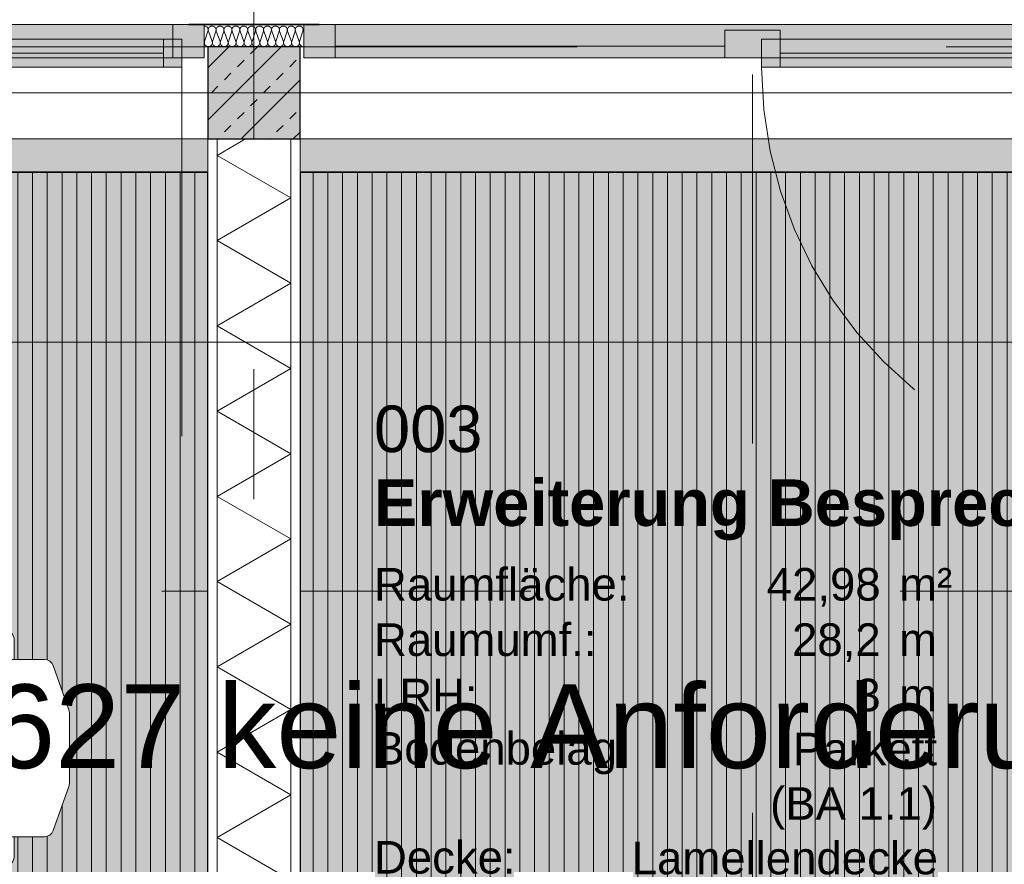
# Model space of a CAD drawing. Header units: metres. Extents: x -111 to 152, y -132 to 99.
# Tile 225 of 256: x -6.03 to -3.37, y -2.09 to 0.2. Entities that reach past the tile are written whole.
import ezdxf
from ezdxf.enums import TextEntityAlignment as Align

# ---------------------------------------------------------------- set-up
doc = ezdxf.new("R2010")
doc.units = ezdxf.units.M
doc.header["$PDMODE"] = 1
doc.header["$PDSIZE"] = -2
for name, pattern in [('Achsen 01', [5.291531, 3.175, -1.058062, 0.352704, -0.705764]), ('gestrichelt - 01', [2, 1, -1]), ('ISO-07 Punktiert', [0.889, 0.127, -0.762]), ('Raster 01', [2, 1, -1]), ('VW-01 Strichlinie kurz', [2, 1, -1])]:
    doc.linetypes.add(name, pattern=pattern)
doc.layers.get('0').update_dxf_attribs({"lineweight": 25})
for name, color, linetype, lineweight, true_color in [('013_Beton und Stahlbetonarbeiten-000 Sichtbeton-334 Außenwandöf', 5, 'Continuous', 5, 0x0000ff), ('014_Fassadenarbeiten-330 mineralische Dämmung', 7, 'Continuous', 9, 0x666666), ('031_Metallbauarbeiten-350 Lamellendecke DS', 7, 'Continuous', 35, 0x666666), ('032_Metallarbeiten-Fenster', 7, 'Continuous', 13, 0x444444), ('039_Trockenbauarbeiten-340 Dämmung', 7, 'Continuous', 9, 0xc0c0c0), ('ACTES-Einrichtung Aufsicht.', 7, 'Continuous', 9, 0xa6a6a6), ('AV1-Achsen', 1, 'Achsen 01', 18, 0xff0000), ('AV1-Bewegungsfläche', 7, 'gestrichelt - 01', 9, 0xd9d9d9), ('AV1-Einrichtung', 7, 'Continuous', 9, 0xa6a6a6), ('AV1-Raster', 7, 'Raster 01', 9, 0xa6a6a6)]:
    doc.layers.add(name, color=color, linetype=linetype, lineweight=lineweight, true_color=true_color)
for name, color, linetype, lineweight in [('013_Beton und Stahlbetonarbeiten-000 Unterzüge', 7, 'ISO-07 Punktiert', 13), ('013_Beton und Stahlbetonarbeiten-330 Außenstützen', 7, 'Continuous', 25), ('030_Sonnenschutzarbeiten-BLENDSCHUTZ', 7, 'Continuous', 5), ('039_Trockenbauarbeiten-340 Gipskarton', 7, 'Continuous', 9), ('039_Trockenbauarbeiten-alllg.', 7, 'Continuous', 9), ('_1.35m (3D)', 7, 'Continuous', 9), ('_EG (2D)', 7, 'Continuous', 9), ('_EG - DS (2D)', 7, 'Continuous', 9), ('_GRU (2D)', 7, 'Continuous', 9), ('_Legende (2D)', 7, 'Continuous', 9), ('AV1-Schnitt Achsen', 7, 'Achsen 01', 18), ('AV1-Stempel-Raumstempel', 7, 'Continuous', 9), ('Bemaßung-Bemaßung', 7, 'Continuous', 9), ('Keine', 7, 'Continuous', 9)]:
    doc.layers.add(name, color=color, linetype=linetype, lineweight=lineweight)
doc.layers.get('0').freeze()
doc.styles.add('Arial', font='arial.ttf')
doc.styles.add('Arial (bold)', font='arialbd.ttf')
doc.dimstyles.new('COE 50', dxfattribs={"dimtxt": 126.090495, "dimasz": 0.001414, "dimexe": 0.001, "dimexo": 0.01, "dimgap": 0.001, "dimtad": 1, "dimdec": 3, "dimtxsty": 'Arial', "dimblk": 'VW_SLASH-3', "dimblk1": 'VW_SLASH-3', "dimblk2": 'VW_SLASH-3', "dimcen": 0, "dimadec": 3, "dimazin": 0, "dimtfac": 0.8, "dimtdec": 3, "dimtix": 1, "dimtmove": 0, "dimatfit": 0, "dimldrblk": 'VW_SLASH-2', "dimfxl": 0.002, "dimfxlon": 1, "dimfrac": 2, "dimtolj": 1, "dimarcsym": 0})
pattern_1 = [(90, (0, 0), (0.04, 0), [])]

# ---------------------------------------------------------------- blocks, each defined once
blk = doc.blocks.new('Group-2')
at = {"layer": 'AV1-Raster'}
for p, q in [((-5.4, -22.95), (-5.4, 1.35)), ((-4.05, -22.95), (-4.05, 1.35)), ((1.35, -1.35), (-40.5, -1.35))]:
    blk.add_line(p, q, dxfattribs=at)
blk = doc.blocks.new('1.35m (3D)')
at = {"layer": 'AV1-Raster', "color": 7}
blk.add_blockref('Group-2', (0, 0), dxfattribs=at)
blk = doc.blocks.new('VW_SLASH-3')
at = {"color": 0, "linetype": 'ByBlock', "lineweight": -2, "transparency": 16777216}
blk.add_line((0, 0), (-1, 0), dxfattribs=at)
at = {"color": 0, "linetype": 'Continuous', "lineweight": 15, "transparency": 16777216, "flags": 128}
blk.add_lwpolyline([(0.5, 0.5), (-0.5, -0.5)], dxfattribs=at)
blk = doc.blocks.new('*D38')
at = {"layer": '030_Sonnenschutzarbeiten-BLENDSCHUTZ', "color": 0, "lineweight": -2}
for p, q in [((-5.275, 0.425), (-5.275, 0.575)), ((-2.825, 0.425), (-2.825, 0.575)), ((-2.8957, 0.525), (-5.2043, 0.525))]:
    blk.add_line(p, q, dxfattribs=at)
at = {"layer": 'Defpoints', "color": 0}
for p in [(-5.275, 0.525), (-5.275, -0.215), (-2.825, -0.215)]:
    blk.add_point(p, dxfattribs=at)
at = {"layer": '030_Sonnenschutzarbeiten-BLENDSCHUTZ', "color": 0, "lineweight": -2, "xscale": 0.070693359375, "yscale": 0.070693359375, "zscale": 0.070693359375, "rotation": 180}
blk.add_blockref('VW_SLASH-3', (-5.275, 0.525), dxfattribs=at)
at = {"layer": '030_Sonnenschutzarbeiten-BLENDSCHUTZ', "color": 0, "lineweight": -2, "xscale": 0.070693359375, "yscale": 0.070693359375, "zscale": 0.070693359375}
blk.add_blockref('VW_SLASH-3', (-2.825, 0.525), dxfattribs=at)
at = {"layer": '030_Sonnenschutzarbeiten-BLENDSCHUTZ', "color": 0, "lineweight": 13, "insert": (-4.05, 0.6508), "char_height": 0.12609, "attachment_point": 5, "style": 'Arial'}
blk.add_mtext('\\A1;2,45', dxfattribs=at)
blk = doc.blocks.new('VW_SLASH-2')
at = {"color": 0, "linetype": 'ByBlock', "lineweight": -2, "transparency": 16777216}
blk.add_line((0, 0), (-1, 0), dxfattribs=at)
at = {"color": 0, "linetype": 'Continuous', "lineweight": 15, "transparency": 16777216, "flags": 128}
blk.add_lwpolyline([(0.5, 0.5), (-0.5, -0.5)], dxfattribs=at)
blk = doc.blocks.new('*D40')
at = {"layer": '030_Sonnenschutzarbeiten-BLENDSCHUTZ', "color": 0, "lineweight": -2}
for p, q in [((-7.975, 0.425), (-7.975, 0.575)), ((-5.525, 0.425), (-5.525, 0.575)), ((-5.5957, 0.525), (-7.9043, 0.525))]:
    blk.add_line(p, q, dxfattribs=at)
at = {"layer": 'Defpoints', "color": 0}
for p in [(-7.975, 0.525), (-7.975, -0.215), (-5.525, -0.215)]:
    blk.add_point(p, dxfattribs=at)
at = {"layer": '030_Sonnenschutzarbeiten-BLENDSCHUTZ', "color": 0, "lineweight": -2, "xscale": 0.070693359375, "yscale": 0.070693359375, "zscale": 0.070693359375, "rotation": 180}
blk.add_blockref('VW_SLASH-3', (-7.975, 0.525), dxfattribs=at)
at = {"layer": '030_Sonnenschutzarbeiten-BLENDSCHUTZ', "color": 0, "lineweight": -2, "xscale": 0.070693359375, "yscale": 0.070693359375, "zscale": 0.070693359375}
blk.add_blockref('VW_SLASH-3', (-5.525, 0.525), dxfattribs=at)
at = {"layer": '030_Sonnenschutzarbeiten-BLENDSCHUTZ', "color": 0, "lineweight": 13, "insert": (-6.75, 0.6508), "char_height": 0.12609, "attachment_point": 5, "style": 'Arial'}
blk.add_mtext('\\A1;2,45', dxfattribs=at)
blk = doc.blocks.new('Group-87')
at = {"color": 255, "transparency": 33554559}
blk.add_wipeout([(-5.9646, -1.775), (-5.9652, -1.8036), (-5.9669, -1.8312), (-5.9696, -1.8577), (-5.9735, -1.8833), (-5.9785, -1.9077), (-5.9845, -1.9312), (-5.9917, -1.9536), (-6, -1.975)], dxfattribs=at).dxf.layer = 'ACTES-Einrichtung Aufsicht.'
at = {"layer": 'ACTES-Einrichtung Aufsicht.'}
blk.add_open_spline([(-5.9646, -1.775), (-5.9646, -1.8915), (-6, -1.975)], degree=2, dxfattribs=at)
at = {"color": 255, "transparency": 33554559}
blk.add_wipeout([(-5.9646, -1.775), (-5.9652, -1.7464), (-5.9669, -1.7188), (-5.9696, -1.6923), (-5.9735, -1.6667), (-5.9785, -1.6423), (-5.9845, -1.6188), (-5.9917, -1.5964), (-6, -1.575)], dxfattribs=at).dxf.layer = 'ACTES-Einrichtung Aufsicht.'
at = {"layer": 'ACTES-Einrichtung Aufsicht.'}
blk.add_open_spline([(-5.9646, -1.775), (-5.9646, -1.6585), (-6, -1.575)], degree=2, dxfattribs=at)
at = {"color": 255, "transparency": 33554559}
blk.add_wipeout([(-5.9676, -1.535), (-6.3605, -1.535), (-6.3651, -1.5354), (-6.3695, -1.5367), (-6.3737, -1.5388), (-6.3774, -1.5416), (-6.3805, -1.545), (-6.3829, -1.5489), (-6.3845, -1.5533), (-6.3854, -1.5578), (-6.4, -1.725), (-6.4, -1.825), (-6.3854, -1.9922), (-6.3845, -1.9967), (-6.3829, -2.0011), (-6.3805, -2.005), (-6.3774, -2.0084), (-6.3737, -2.0112), (-6.3695, -2.0133), (-6.3651, -2.0146), (-6.3605, -2.015), (-5.9676, -2.015), (-5.9638, -2.0147), (-5.9601, -2.0138), (-5.9565, -2.0124), (-5.9532, -2.0104), (-5.9503, -2.008), (-5.9477, -2.0051), (-5.9456, -2.0019), (-5.9441, -1.9984), (-5.9015, -1.8791), (-5.9011, -1.8781), (-5.9008, -1.877), (-5.9006, -1.876), (-5.9004, -1.8749), (-5.9002, -1.8739), (-5.9001, -1.8728), (-5.9, -1.8717), (-5.9, -1.8707), (-5.9, -1.6793), (-5.9, -1.6783), (-5.9001, -1.6772), (-5.9002, -1.6761), (-5.9004, -1.6751), (-5.9006, -1.674), (-5.9008, -1.673), (-5.9011, -1.6719), (-5.9015, -1.6709), (-5.9441, -1.5516), (-5.9456, -1.5481), (-5.9477, -1.5449), (-5.9503, -1.542), (-5.9532, -1.5396), (-5.9565, -1.5376), (-5.9601, -1.5362), (-5.9638, -1.5353)], dxfattribs=at).dxf.layer = 'ACTES-Einrichtung Aufsicht.'
at = {"layer": 'ACTES-Einrichtung Aufsicht.', "flags": 128}
blk.add_lwpolyline([(-5.9676, -1.535), (-6.3605, -1.535, 0.388879), (-6.3854, -1.5578), (-6.4, -1.725), (-6.4, -1.825), (-6.3854, -1.9922, 0.388879), (-6.3605, -2.015), (-5.9676, -2.015, 0.31696), (-5.9441, -1.9984), (-5.9015, -1.8791, 0.085967), (-5.9, -1.8707), (-5.9, -1.6793, 0.085967), (-5.9015, -1.6709), (-5.9441, -1.5516, 0.31696), (-5.9676, -1.535)], format="xyb", close=True, dxfattribs=at)
at = {"color": 255, "transparency": 33554559}
for points in [[(-6.275, -1.535), (-6.05, -1.535), (-6.05, -1.48), (-6.0501, -1.4775), (-6.0505, -1.4751), (-6.0511, -1.4727), (-6.0519, -1.4704), (-6.053, -1.4682), (-6.0542, -1.4661), (-6.0557, -1.4641), (-6.0591, -1.4607), (-6.0611, -1.4592), (-6.0632, -1.458), (-6.0654, -1.4569), (-6.0677, -1.4561), (-6.0701, -1.4555), (-6.0725, -1.4551), (-6.075, -1.455), (-6.25, -1.455), (-6.2549, -1.4555), (-6.2596, -1.4569), (-6.2639, -1.4592), (-6.2677, -1.4623), (-6.2708, -1.4661), (-6.2731, -1.4704), (-6.2745, -1.4751), (-6.275, -1.48)], [(-6.05, -2.015), (-6.275, -2.015), (-6.275, -2.07), (-6.2745, -2.0749), (-6.2731, -2.0796), (-6.2708, -2.0839), (-6.2677, -2.0877), (-6.2639, -2.0908), (-6.2596, -2.0931), (-6.2549, -2.0945), (-6.25, -2.095), (-6.075, -2.095), (-6.0701, -2.0945), (-6.0654, -2.0931), (-6.0611, -2.0908), (-6.0573, -2.0877), (-6.0542, -2.0839), (-6.0519, -2.0796), (-6.0505, -2.0749), (-6.05, -2.07)]]:
    blk.add_wipeout(points, dxfattribs=at).dxf.layer = 'ACTES-Einrichtung Aufsicht.'
at = {"layer": 'ACTES-Einrichtung Aufsicht.', "flags": 128}
for points in [[(-6.275, -1.535), (-6.05, -1.535), (-6.05, -1.48, 0.414214), (-6.075, -1.455), (-6.25, -1.455, 0.414214), (-6.275, -1.48)], [(-6.05, -2.015), (-6.275, -2.015), (-6.275, -2.07, 0.414214), (-6.25, -2.095), (-6.075, -2.095, 0.414214), (-6.05, -2.07)]]:
    blk.add_lwpolyline(points, format="xyb", close=True, dxfattribs=at)
blk = doc.blocks.new('Group-88')
at = {"layer": 'AV1-Bewegungsfläche', "flags": 128}
blk.add_lwpolyline([(-5.6, -0.875), (-5.6, -2.675), (-6.6, -2.675), (-6.6, -0.875)], close=True, dxfattribs=at)
at = {"layer": 'ACTES-Einrichtung Aufsicht.'}
blk.add_blockref('Group-87', (0, 0), dxfattribs=at)
blk = doc.blocks.new('Group-129')
at = {"color": 255, "linetype": 'Continuous', "lineweight": 5}
blk.add_wipeout([(-5.25, 5.3), (-0.125, 5.3), (-0.125, 5.5), (-5.25, 5.5)], dxfattribs=at).dxf.layer = '039_Trockenbauarbeiten-340 Dämmung'
blk = doc.blocks.new('Group-130')
at = {"layer": '039_Trockenbauarbeiten-340 Dämmung', "transparency": 33554687, "flags": 128}
blk.add_lwpolyline([(-2.1323, 5.3), (-2.0168, 5.5), (-1.9014, 5.3), (-1.7859, 5.5), (-1.6704, 5.3), (-1.555, 5.5), (-1.4395, 5.3), (-1.324, 5.5), (-1.2085, 5.3), (-1.0931, 5.5), (-0.9776, 5.3), (-0.8621, 5.5), (-0.7467, 5.3), (-0.6312, 5.5), (-0.5157, 5.3), (-0.4003, 5.5), (-0.2848, 5.3), (-0.1693, 5.5), (-0.125, 5.4232)], dxfattribs=at)
blk = doc.blocks.new('Group-131')
at = {"layer": '039_Trockenbauarbeiten-340 Dämmung'}
blk.add_blockref('Group-129', (0, 0), dxfattribs=at)
at = {"layer": '039_Trockenbauarbeiten-340 Dämmung', "transparency": 33554687}
blk.add_blockref('Group-130', (0, 0), dxfattribs=at)
blk = doc.blocks.new('Parametric Object-11')
at = {"layer": '039_Trockenbauarbeiten-340 Dämmung', "color": 7, "transparency": 33554687}
blk.add_blockref('Group-131', (0, 0), dxfattribs=at)
at = {"layer": '039_Trockenbauarbeiten-340 Dämmung', "color": 0, "flags": 1}
for tag in ['IFC_UUID', 'instanceID', 'prm0_name', 'prm0_type', 'prm0_value', 'prm1_name', 'prm1_type', 'prm1_value', 'prm2_name', 'prm2_type', 'prm2_value', 'prm3_name', 'prm3_type', 'prm3_value', 'prm4_name', 'prm4_type', 'prm4_value', 'prm5_name', 'prm5_type', 'prm5_value', 'prm6_name', 'prm6_type', 'prm6_value']:
    blk.add_attdef(tag, (-5.5, -5.25), '', height=0.00018, dxfattribs=at)
blk = doc.blocks.new('*D340')
at = {"layer": 'Bemaßung-Bemaßung', "color": 0, "lineweight": -2}
for p, q in [((-10.8, 3.575), (-10.8, 3.725)), ((-5.4, 3.575), (-5.4, 3.725)), ((-5.4707, 3.675), (-10.7293, 3.675))]:
    blk.add_line(p, q, dxfattribs=at)
at = {"layer": 'Defpoints', "color": 0}
for p in [(-10.8, 3.675), (-10.8, 0), (-5.4, 0)]:
    blk.add_point(p, dxfattribs=at)
at = {"layer": 'Bemaßung-Bemaßung', "color": 0, "lineweight": -2, "xscale": 0.070693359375, "yscale": 0.070693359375, "zscale": 0.070693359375}
for p, rotation in [((-10.8, 3.675), 180), ((-5.4, 3.675), 360)]:
    blk.add_blockref('VW_SLASH-3', p, dxfattribs=dict(at, rotation=rotation))
at = {"layer": 'Bemaßung-Bemaßung', "color": 0, "insert": (-8.1, 3.8008), "char_height": 0.12609, "attachment_point": 5, "style": 'Arial'}
blk.add_mtext('\\A1;5,40', dxfattribs=at)
blk = doc.blocks.new('*D341')
at = {"layer": 'Bemaßung-Bemaßung', "color": 0, "lineweight": -2}
for p, q in [((-5.4, 3.575), (-5.4, 3.725)), ((0, 3.575), (0, 3.725)), ((-0.0707, 3.675), (-5.3293, 3.675))]:
    blk.add_line(p, q, dxfattribs=at)
at = {"layer": 'Defpoints', "color": 0}
for p in [(-5.4, 3.675), (-5.4, 0), (0, 0)]:
    blk.add_point(p, dxfattribs=at)
at = {"layer": 'Bemaßung-Bemaßung', "color": 0, "lineweight": -2, "xscale": 0.070693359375, "yscale": 0.070693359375, "zscale": 0.070693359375}
for p, rotation in [((-5.4, 3.675), 180), ((0, 3.675), 360)]:
    blk.add_blockref('VW_SLASH-3', p, dxfattribs=dict(at, rotation=rotation))
at = {"layer": 'Bemaßung-Bemaßung', "color": 0, "insert": (-2.7, 3.8008), "char_height": 0.12609, "attachment_point": 5, "style": 'Arial'}
blk.add_mtext('\\A1;5,40', dxfattribs=at)
blk = doc.blocks.new('*D394')
at = {"layer": 'Bemaßung-Bemaßung', "color": 0, "lineweight": -2}
for p, q in [((-9.375, 1.575), (-9.375, 1.725)), ((-5.525, 1.575), (-5.525, 1.725)), ((-5.5957, 1.675), (-9.3043, 1.675))]:
    blk.add_line(p, q, dxfattribs=at)
at = {"layer": 'Defpoints', "color": 0}
for p in [(-9.375, 1.675), (-9.375, -0.125), (-5.525, -0.125)]:
    blk.add_point(p, dxfattribs=at)
at = {"layer": 'Bemaßung-Bemaßung', "color": 0, "lineweight": -2, "xscale": 0.070693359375, "yscale": 0.070693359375, "zscale": 0.070693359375}
for p, rotation in [((-9.375, 1.675), 180), ((-5.525, 1.675), 360)]:
    blk.add_blockref('VW_SLASH-3', p, dxfattribs=dict(at, rotation=rotation))
at = {"layer": 'Bemaßung-Bemaßung', "color": 0, "insert": (-7.45, 1.8008), "char_height": 0.12609, "attachment_point": 5, "style": 'Arial'}
blk.add_mtext('\\A1;3,85', dxfattribs=at)
blk = doc.blocks.new('*D395')
at = {"layer": 'Bemaßung-Bemaßung', "color": 0, "lineweight": -2}
for p, q in [((-5.525, 1.575), (-5.525, 1.725)), ((-5.275, 1.575), (-5.275, 1.725)), ((-5.5957, 1.675), (-5.6664, 1.675)), ((-5.275, 1.675), (-5.525, 1.675)), ((-5.2043, 1.675), (-5.1336, 1.675))]:
    blk.add_line(p, q, dxfattribs=at)
at = {"layer": 'Defpoints', "color": 0}
for p in [(-5.525, 1.675), (-5.525, -0.125), (-5.275, -0.125)]:
    blk.add_point(p, dxfattribs=at)
at = {"layer": 'Bemaßung-Bemaßung', "color": 0, "lineweight": -2, "xscale": 0.070693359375, "yscale": 0.070693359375, "zscale": 0.070693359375}
blk.add_blockref('VW_SLASH-3', (-5.525, 1.675), dxfattribs=at)
at = {"layer": 'Bemaßung-Bemaßung', "color": 0, "lineweight": -2, "xscale": 0.070693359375, "yscale": 0.070693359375, "zscale": 0.070693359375, "rotation": 180}
blk.add_blockref('VW_SLASH-3', (-5.275, 1.675), dxfattribs=at)
at = {"layer": 'Bemaßung-Bemaßung', "color": 0, "insert": (-5.4, 1.7894), "char_height": 0.12609, "attachment_point": 5, "style": 'Arial'}
blk.add_mtext('\\A1;25', dxfattribs=at)
blk = doc.blocks.new('*D396')
at = {"layer": 'Bemaßung-Bemaßung', "color": 0, "lineweight": -2}
for p, q in [((-5.275, 1.575), (-5.275, 1.725)), ((-0.125, 1.575), (-0.125, 1.725)), ((-0.1957, 1.675), (-5.2043, 1.675))]:
    blk.add_line(p, q, dxfattribs=at)
at = {"layer": 'Defpoints', "color": 0}
for p in [(-5.275, 1.675), (-0.125, 0.125), (-5.275, -0.125)]:
    blk.add_point(p, dxfattribs=at)
at = {"layer": 'Bemaßung-Bemaßung', "color": 0, "lineweight": -2, "xscale": 0.070693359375, "yscale": 0.070693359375, "zscale": 0.070693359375, "rotation": 180}
blk.add_blockref('VW_SLASH-3', (-5.275, 1.675), dxfattribs=at)
at = {"layer": 'Bemaßung-Bemaßung', "color": 0, "lineweight": -2, "xscale": 0.070693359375, "yscale": 0.070693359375, "zscale": 0.070693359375}
blk.add_blockref('VW_SLASH-3', (-0.125, 1.675), dxfattribs=at)
at = {"layer": 'Bemaßung-Bemaßung', "color": 0, "insert": (-2.7, 1.8008), "char_height": 0.12609, "attachment_point": 5, "style": 'Arial'}
blk.add_mtext('\\A1;5,15', dxfattribs=at)
blk = doc.blocks.new('*D592')
at = {"layer": 'Bemaßung-Bemaßung', "color": 0, "lineweight": -2}
for p, q in [((-7.975, 2.075), (-7.975, 2.225)), ((-5.525, 2.075), (-5.525, 2.225)), ((-5.5957, 2.175), (-7.9043, 2.175))]:
    blk.add_line(p, q, dxfattribs=at)
at = {"layer": 'Defpoints', "color": 0}
for p in [(-7.975, 2.175), (-7.975, 0.125), (-5.525, -0.125)]:
    blk.add_point(p, dxfattribs=at)
at = {"layer": 'Bemaßung-Bemaßung', "color": 0, "lineweight": -2, "xscale": 0.070693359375, "yscale": 0.070693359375, "zscale": 0.070693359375, "rotation": 180}
blk.add_blockref('VW_SLASH-3', (-7.975, 2.175), dxfattribs=at)
at = {"layer": 'Bemaßung-Bemaßung', "color": 0, "lineweight": -2, "xscale": 0.070693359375, "yscale": 0.070693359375, "zscale": 0.070693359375}
blk.add_blockref('VW_SLASH-3', (-5.525, 2.175), dxfattribs=at)
at = {"layer": 'Bemaßung-Bemaßung', "color": 0, "insert": (-6.75, 2.3008), "char_height": 0.12609, "attachment_point": 5, "style": 'Arial'}
blk.add_mtext('\\A1;2,45', dxfattribs=at)
blk = doc.blocks.new('*D593')
at = {"layer": 'Bemaßung-Bemaßung', "color": 0, "lineweight": -2}
for p, q in [((-5.525, 2.075), (-5.525, 2.225)), ((-5.275, 2.075), (-5.275, 2.225)), ((-5.5957, 2.175), (-5.6664, 2.175)), ((-5.275, 2.175), (-5.525, 2.175)), ((-5.2043, 2.175), (-5.1336, 2.175))]:
    blk.add_line(p, q, dxfattribs=at)
at = {"layer": 'Defpoints', "color": 0}
for p in [(-5.525, 2.175), (-5.525, -0.125), (-5.275, -0.125)]:
    blk.add_point(p, dxfattribs=at)
at = {"layer": 'Bemaßung-Bemaßung', "color": 0, "lineweight": -2, "xscale": 0.070693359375, "yscale": 0.070693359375, "zscale": 0.070693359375}
blk.add_blockref('VW_SLASH-3', (-5.525, 2.175), dxfattribs=at)
at = {"layer": 'Bemaßung-Bemaßung', "color": 0, "lineweight": -2, "xscale": 0.070693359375, "yscale": 0.070693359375, "zscale": 0.070693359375, "rotation": 180}
blk.add_blockref('VW_SLASH-3', (-5.275, 2.175), dxfattribs=at)
at = {"layer": 'Bemaßung-Bemaßung', "color": 0, "insert": (-5.4, 2.2894), "char_height": 0.12609, "attachment_point": 5, "style": 'Arial'}
blk.add_mtext('\\A1;25', dxfattribs=at)
blk = doc.blocks.new('*D594')
at = {"layer": 'Bemaßung-Bemaßung', "color": 0, "lineweight": -2}
for p, q in [((-5.275, 2.075), (-5.275, 2.225)), ((-2.825, 2.075), (-2.825, 2.225)), ((-2.8957, 2.175), (-5.2043, 2.175))]:
    blk.add_line(p, q, dxfattribs=at)
at = {"layer": 'Defpoints', "color": 0}
for p in [(-5.275, 2.175), (-5.275, -0.125), (-2.825, -0.125)]:
    blk.add_point(p, dxfattribs=at)
at = {"layer": 'Bemaßung-Bemaßung', "color": 0, "lineweight": -2, "xscale": 0.070693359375, "yscale": 0.070693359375, "zscale": 0.070693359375, "rotation": 180}
blk.add_blockref('VW_SLASH-3', (-5.275, 2.175), dxfattribs=at)
at = {"layer": 'Bemaßung-Bemaßung', "color": 0, "lineweight": -2, "xscale": 0.070693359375, "yscale": 0.070693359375, "zscale": 0.070693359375}
blk.add_blockref('VW_SLASH-3', (-2.825, 2.175), dxfattribs=at)
at = {"layer": 'Bemaßung-Bemaßung', "color": 0, "insert": (-4.05, 2.3008), "char_height": 0.12609, "attachment_point": 5, "style": 'Arial'}
blk.add_mtext('\\A1;2,45', dxfattribs=at)
blk = doc.blocks.new('Raumstempel - Symbol - 1 (2D)')
at = {"layer": 'AV1-Stempel-Raumstempel', "attachment_point": 1, "line_spacing_factor": 0.967919, "style": 'Arial'}
for s, insert, char_height in [('Raumfläche:', (0.2, -0.6736), 0.088263), ('m²', (1.6225, -0.6736), 0.08826), ('Raumumf.:', (0.2, -0.8236), 0.08826), ('m', (1.6225, -0.8236), 0.0883), ('LRH:', (0.2, -0.9736), 0.08826), ('m', (1.6225, -0.9736), 0.0883), ('Bodenbelag:', (0.2, -1.118), 0.088263), ('Decke:', (0.2, -1.4131), 0.08826), ('Höhe DA:', (0.2, -1.5607), 0.08826), ('m', (1.6225, -1.5625), 0.0883)]:
    blk.add_mtext(s, dxfattribs=dict(at, insert=insert, char_height=char_height))
at = {"layer": 'AV1-Stempel-Raumstempel'}
for tag, style, p in [('Raumnummer', 'Arial', (0.2, -0.2337)), ('Raumname', 'Arial (bold)', (0.2, -0.4337))]:
    blk.add_attdef(tag, text='', height=0.1261, dxfattribs=dict(at, style=style)).set_placement(p, align=Align.TOP_LEFT)
at = {"layer": 'AV1-Stempel-Raumstempel', "style": 'Arial'}
for tag, p in [('Raumfläche', (1.5725, -0.6736)), ('Raumumfang', (1.5725, -0.8236)), ('LRH', (1.5725, -0.9736)), ('Bodenbelag', (1.7253, -1.1199)), ('Bodendetail', (1.7253, -1.2674)), ('Decke', (1.7278, -1.415)), ('Höhe_DA', (1.5725, -1.5625))]:
    blk.add_attdef(tag, text='', height=0.0883, dxfattribs=at).set_placement(p, align=Align.TOP_RIGHT)
blk = doc.blocks.new('Group-457')
at = {"layer": '032_Metallarbeiten-Fenster', "linetype": 'Continuous', "lineweight": 0}
for points in [[(-5.265, 0.185), (-5.18, 0.185), (-5.18, 0.095), (-5.265, 0.095)], [(-2.92, 0.095), (-2.92, 0.185), (-5.18, 0.185), (-5.18, 0.095)], [(-3.975, 0.17), (-4.125, 0.17), (-4.125, 0.095), (-3.975, 0.095)], [(-2.835, 0.185), (-2.92, 0.185), (-2.92, 0.095), (-2.835, 0.095)], [(-3.975, 0.145), (-4.025, 0.145), (-4.025, 0.07), (-3.975, 0.07)], [(-2.945, 0.145), (-3.975, 0.145), (-3.975, 0.07), (-2.945, 0.07)], [(-2.895, 0.145), (-2.945, 0.145), (-2.945, 0.07), (-2.895, 0.07)]]:
    blk.add_hatch(color=7, dxfattribs=at).paths.add_polyline_path(points)
at = {"layer": '032_Metallarbeiten-Fenster', "color": 7, "lineweight": 18}
for p, q in [((-5.18, 0.1262), (-4.125, 0.1262)), ((-2.945, 0.1075), (-3.975, 0.1075))]:
    blk.add_line(p, q, dxfattribs=at)
at = {"layer": '032_Metallarbeiten-Fenster', "color": 7, "linetype": 'gestrichelt - 01', "lineweight": 18, "transparency": 33554687}
blk.add_line((-2.895, 0.07), (-2.895, -1.06), dxfattribs=at)
at = {"layer": '032_Metallarbeiten-Fenster', "color": 7, "lineweight": 18, "flags": 128}
for points in [[(-5.265, 0.185), (-5.18, 0.185), (-5.18, 0.095), (-5.265, 0.095)], [(-2.92, 0.095), (-2.92, 0.185), (-5.18, 0.185), (-5.18, 0.095)], [(-3.975, 0.17), (-4.125, 0.17), (-4.125, 0.095), (-3.975, 0.095)], [(-2.835, 0.185), (-2.92, 0.185), (-2.92, 0.095), (-2.835, 0.095)], [(-3.975, 0.145), (-4.025, 0.145), (-4.025, 0.07), (-3.975, 0.07)], [(-2.945, 0.145), (-3.975, 0.145), (-3.975, 0.07), (-2.945, 0.07)], [(-2.895, 0.145), (-2.945, 0.145), (-2.945, 0.07), (-2.895, 0.07)]]:
    blk.add_lwpolyline(points, close=True, dxfattribs=at)
at = {"layer": '032_Metallarbeiten-Fenster', "color": 7, "linetype": 'gestrichelt - 01', "lineweight": 18, "transparency": 33554687}
blk.add_arc((-2.895, 0.07), 1.13, 180, 269.9996, dxfattribs=at)
blk = doc.blocks.new('Group-464')
at = {"layer": '032_Metallarbeiten-Fenster', "linetype": 'Continuous', "lineweight": 0}
for points in [[(-7.965, 0.185), (-7.88, 0.185), (-7.88, 0.095), (-7.965, 0.095)], [(-5.62, 0.095), (-5.62, 0.185), (-7.88, 0.185), (-7.88, 0.095)], [(-6.675, 0.17), (-6.825, 0.17), (-6.825, 0.095), (-6.675, 0.095)], [(-5.535, 0.185), (-5.62, 0.185), (-5.62, 0.095), (-5.535, 0.095)], [(-6.675, 0.145), (-6.725, 0.145), (-6.725, 0.07), (-6.675, 0.07)], [(-5.645, 0.145), (-6.675, 0.145), (-6.675, 0.07), (-5.645, 0.07)], [(-5.595, 0.145), (-5.645, 0.145), (-5.645, 0.07), (-5.595, 0.07)]]:
    blk.add_hatch(color=7, dxfattribs=at).paths.add_polyline_path(points)
at = {"layer": '032_Metallarbeiten-Fenster', "color": 7, "lineweight": 18}
for p, q in [((-7.88, 0.1262), (-6.825, 0.1262)), ((-5.645, 0.1075), (-6.675, 0.1075))]:
    blk.add_line(p, q, dxfattribs=at)
at = {"layer": '032_Metallarbeiten-Fenster', "color": 7, "linetype": 'gestrichelt - 01', "lineweight": 18, "transparency": 33554687}
blk.add_line((-5.595, 0.07), (-5.595, -1.06), dxfattribs=at)
at = {"layer": '032_Metallarbeiten-Fenster', "color": 7, "lineweight": 18, "flags": 128}
for points in [[(-7.965, 0.185), (-7.88, 0.185), (-7.88, 0.095), (-7.965, 0.095)], [(-5.62, 0.095), (-5.62, 0.185), (-7.88, 0.185), (-7.88, 0.095)], [(-6.675, 0.17), (-6.825, 0.17), (-6.825, 0.095), (-6.675, 0.095)], [(-5.535, 0.185), (-5.62, 0.185), (-5.62, 0.095), (-5.535, 0.095)], [(-6.675, 0.145), (-6.725, 0.145), (-6.725, 0.07), (-6.675, 0.07)], [(-5.645, 0.145), (-6.675, 0.145), (-6.675, 0.07), (-5.645, 0.07)], [(-5.595, 0.145), (-5.645, 0.145), (-5.645, 0.07), (-5.595, 0.07)]]:
    blk.add_lwpolyline(points, close=True, dxfattribs=at)
at = {"layer": '032_Metallarbeiten-Fenster', "color": 7, "linetype": 'gestrichelt - 01', "lineweight": 18, "transparency": 33554687}
blk.add_arc((-5.595, 0.07), 1.13, 180, 269.9996, dxfattribs=at)
blk = doc.blocks.new('Group-466')
at = {"layer": '014_Fassadenarbeiten-330 mineralische Dämmung', "transparency": 33554687, "flags": 128}
for points in [[(15.3239, -23.284, 0.513088), (15.3342, -23.27), (15.3252, -23.242, -1.372995), (15.3456, -23.242), (15.3353, -23.27, 1.372583), (15.3557, -23.27), (15.3467, -23.242, -1.372995), (15.3671, -23.242), (15.3567, -23.27, 1.372583), (15.3771, -23.27)], [(15.3353, -23.27, 1.372583), (15.3557, -23.27), (15.3467, -23.242, -1.372995), (15.3671, -23.242), (15.3567, -23.27, 1.372583), (15.3771, -23.27), (15.3681, -23.242, -1.372995), (15.3885, -23.242), (15.3782, -23.27, 1.372583), (15.3986, -23.27), (15.3896, -23.242, -1.372995), (15.41, -23.242), (15.3996, -23.27, 1.372583), (15.42, -23.27), (15.411, -23.242, -1.372995), (15.4314, -23.242), (15.4211, -23.27, 1.372583), (15.4415, -23.27), (15.4325, -23.242, -1.372995), (15.4529, -23.242), (15.4425, -23.27, 1.372583), (15.4629, -23.27), (15.4539, -23.242, -1.372995), (15.4743, -23.242), (15.464, -23.27, 1.372583), (15.4844, -23.27), (15.4754, -23.242, -1.372995), (15.4958, -23.242), (15.4854, -23.27, 1.372583), (15.5058, -23.27), (15.4968, -23.242, -1.372995), (15.5172, -23.242), (15.5069, -23.27, 1.372583), (15.5273, -23.27), (15.5183, -23.242, -1.372995), (15.5387, -23.242), (15.5283, -23.27, 1.372583), (15.5487, -23.27), (15.5397, -23.242, -1.372995), (15.5601, -23.242), (15.5498, -23.27, 1.372583), (15.5702, -23.27), (15.5612, -23.242, -1.372995), (15.5816, -23.242)], [(15.5283, -23.27, 0.324435), (15.5322, -23.282, 0.324435), (15.5448, -23.282, 0.324435), (15.5487, -23.27), (15.5397, -23.242, -0.324488), (15.5436, -23.23, -0.324488), (15.5562, -23.23, -0.324488), (15.5601, -23.242), (15.5498, -23.27, 0.324435), (15.5537, -23.282, 0.324435), (15.5663, -23.282, 0.324435), (15.5702, -23.27), (15.5612, -23.242, -0.324488), (15.5651, -23.23, -0.324488), (15.5777, -23.23, -0.324488), (15.5816, -23.242), (15.5712, -23.27, 0.324435), (15.5751, -23.282, 0.324435), (15.5877, -23.282, 0.324435), (15.5916, -23.27), (15.5826, -23.242, -0.540253), (15.5939, -23.228)], [(15.5939, -23.2791, -0.225321), (15.5927, -23.27), (15.5939, -23.2667)]]:
    blk.add_lwpolyline(points, format="xyb", dxfattribs=at)
blk = doc.blocks.new('Group-470')
at = {"layer": '014_Fassadenarbeiten-330 mineralische Dämmung', "transparency": 33554687}
blk.add_blockref('Group-466', (0, 0), dxfattribs=at)
blk = doc.blocks.new('Parametric Object-61')
at = {"layer": '014_Fassadenarbeiten-330 mineralische Dämmung', "color": 7, "transparency": 33554687}
blk.add_blockref('Group-470', (0, 0), dxfattribs=at)
at = {"layer": '014_Fassadenarbeiten-330 mineralische Dämmung', "color": 0, "flags": 1}
for tag in ['IFC_UUID', 'instanceID', 'prm0_name', 'prm0_type', 'prm0_value', 'prm1_name', 'prm1_type', 'prm1_value', 'prm2_name', 'prm2_type', 'prm2_value', 'prm3_name', 'prm3_type', 'prm3_value', 'prm4_name', 'prm4_type', 'prm4_value', 'prm5_name', 'prm5_type', 'prm5_value', 'prm6_name', 'prm6_type', 'prm6_value']:
    blk.add_attdef(tag, (-5.535, 0.1225), '', height=0.00018, dxfattribs=at)
blk = doc.blocks.new('Legende (2D)')
at = {"layer": 'Keine', "color": 7, "transparency": 33554687, "insert": (-11.43645, -1.75), "char_height": 0.2269629, "attachment_point": 4, "line_spacing_factor": 0.969122, "style": 'Arial'}
blk.add_mtext('Einbruchschutzklasse 1 N nach DIN 1627 {\\C8;keine Anforderung an Verglasung }', dxfattribs=at)
blk = doc.blocks.new('Group-710')
at = {"layer": 'AV1-Achsen'}
blk.add_line((-5.4, -26.5), (-5.4, 4.9), dxfattribs=at)
blk = doc.blocks.new('Group-717')
at = {"layer": 'AV1-Achsen'}
blk.add_line((-43.2844, 0), (4.2656, 0), dxfattribs=at)
blk = doc.blocks.new('Group-724')
at = {"layer": 'AV1-Schnitt Achsen'}
blk.add_line((-43.35, -0.675), (4.2, -0.675), dxfattribs=at)
blk = doc.blocks.new('GRU (2D)')
at = {"layer": 'AV1-Achsen', "color": 7}
for name in ['Group-710', 'Group-717']:
    blk.add_blockref(name, (0, 0), dxfattribs=at)
at = {"layer": 'AV1-Schnitt Achsen', "color": 7}
blk.add_blockref('Group-724', (0, 0), dxfattribs=at)
blk = doc.blocks.new('EG - DS (2D)')
at = {"layer": '030_Sonnenschutzarbeiten-BLENDSCHUTZ', "linetype": 'Continuous', "lineweight": 0, "transparency": 33554610}
for points in [[(-5.525, -0.125), (-7.975, -0.125), (-7.975, -0.215), (-5.525, -0.215)], [(-5.275, -0.215), (-2.825, -0.215), (-2.825, -0.125), (-5.275, -0.125)]]:
    blk.add_hatch(color=161, dxfattribs=at).paths.add_polyline_path(points)
at = {"layer": '031_Metallbauarbeiten-350 Lamellendecke DS', "linetype": 'Continuous', "lineweight": 0, "transparency": 33554508}
for points in [[(-9.375, -0.215), (-9.375, -5.4), (-5.55, -5.4), (-5.55, -5.2526), (-5.525, -5.2526), (-5.525, -0.215)], [(-5.275, -0.215), (-0.215, -0.215), (-0.215, -7.95), (-5.275, -7.95)]]:
    blk.add_hatch(color=254, dxfattribs=at).paths.add_polyline_path(points)
at = {"layer": '031_Metallbauarbeiten-350 Lamellendecke DS', "linetype": 'Continuous', "lineweight": 9, "transparency": 33554508}
h = blk.add_hatch(dxfattribs=at)
h.set_pattern_fill('Lamellendecke', color=252, style=0, pattern_type=2)
h.set_pattern_definition(pattern_1)
h.paths.add_polyline_path([(-9.375, -0.215), (-9.375, -5.4), (-5.55, -5.4), (-5.55, -5.2526), (-5.525, -5.2526), (-5.525, -0.215)])
h = blk.add_hatch(dxfattribs=at)
h.set_pattern_fill('Lamellendecke', color=252, style=0, pattern_type=2)
h.set_pattern_definition(pattern_1)
h.paths.add_polyline_path([(-5.275, -0.215), (-0.215, -0.215), (-0.215, -7.95), (-5.275, -7.95)])
at = {"layer": '030_Sonnenschutzarbeiten-BLENDSCHUTZ', "color": 251, "lineweight": 13, "flags": 128}
for points in [[(-5.525, -0.125), (-7.975, -0.125), (-7.975, -0.215), (-5.525, -0.215)], [(-5.275, -0.215), (-2.825, -0.215), (-2.825, -0.125), (-5.275, -0.125)]]:
    blk.add_lwpolyline(points, close=True, dxfattribs=at)
at = {"layer": '031_Metallbauarbeiten-350 Lamellendecke DS', "flags": 128}
for points in [[(-9.375, -0.215), (-9.375, -5.4), (-5.55, -5.4), (-5.55, -5.2526), (-5.525, -5.2526), (-5.525, -0.215)], [(-5.275, -0.215), (-0.215, -0.215), (-0.215, -7.95), (-5.275, -7.95)]]:
    blk.add_lwpolyline(points, close=True, dxfattribs=at)
at = {"layer": '030_Sonnenschutzarbeiten-BLENDSCHUTZ', "color": 7, "lineweight": 13}
for p1, p2, picture, middle in [((-5.525, -0.215), (-7.975, -0.215), '*D40', (-6.75, 0.6508)), ((-2.825, -0.215), (-5.275, -0.215), '*D38', (-4.05, 0.6508))]:
    dim = blk.add_aligned_dim(p1=p1, p2=p2, distance=-0.74, text='2,45', dimstyle='COE 50', override={"dimtxt": 0.12609, "dimasz": 0.070693, "dimexe": 0.05, "dimgap": 0.05, "dimpost": '<>', "dimtxsty": 'Arial', "dimtmove": 2, "dimfxl": 0.1}, dxfattribs=at)
    dim.commit()
    dim.dimension.update_dxf_attribs({"geometry": picture, "text_midpoint": middle})
blk = doc.blocks.new('EG (2D)')
at = {"layer": '032_Metallarbeiten-Fenster', "linetype": 'Continuous', "lineweight": 0, "transparency": 33554687}
blk.add_hatch(color=181, dxfattribs=at).paths.add_polyline_path([(-5.5769, 0.1863), (-5.2231, 0.1863), (-5.2231, 0.1843), (-5.5769, 0.1843)])
at = {"layer": '013_Beton und Stahlbetonarbeiten-000 Unterzüge', "linetype": 'VW-01 Strichlinie kurz', "flags": 128}
for points in [[(-7.975, -0.125), (-7.975, 0.125), (-5.525, 0.125), (-5.525, -0.125)], [(-5.275, -0.125), (-5.275, 0.125), (-2.825, 0.125), (-2.825, -0.125)]]:
    blk.add_lwpolyline(points, close=True, dxfattribs=at)
at = {"layer": '032_Metallarbeiten-Fenster', "color": 7, "linetype": 'Continuous', "lineweight": 9, "transparency": 33554687, "flags": 128}
blk.add_lwpolyline([(-5.5769, 0.1863), (-5.2231, 0.1863), (-5.2231, 0.1843), (-5.5769, 0.1843)], close=True, dxfattribs=at)
at = {"layer": '039_Trockenbauarbeiten-alllg.'}
for p, q in [((-7.975, 0), (-5.525, 0)), ((-5.275, 0), (-2.825, 0))]:
    blk.add_line(p, q, dxfattribs=at)
at = {"layer": '014_Fassadenarbeiten-330 mineralische Dämmung', "xscale": -1, "rotation": 180}
blk.add_blockref('Parametric Object-61', (-20.8589, -23.103), dxfattribs=at)
at = {"layer": 'AV1-Einrichtung', "color": 7}
blk.add_blockref('Group-88', (0, 0), dxfattribs=at)
at = {"layer": 'AV1-Stempel-Raumstempel'}
blk.add_blockref('Raumstempel - Symbol - 1 (2D)', (-5.275, -0.6134), dxfattribs=at).add_auto_attribs({'Raumname': 'Erweiterung Besprechungsraum', 'Raumnummer': '003', 'Bodendetail': '(BA 1.1)', 'Raumfläche': '42,98', 'LRH': '3', 'Raumumfang': '28,2', 'Höhe_DA': '0,25', 'Decke': 'Lamellendecke', 'Bodenbelag': 'Parkett'})
at = {"layer": 'Bemaßung-Bemaßung', "color": 1}
for p1, p2, picture, middle in [((-5.4, 0), (-10.8, 0), '*D340', (-8.1, 3.8008)), ((0, 0), (-5.4, 0), '*D341', (-2.7, 3.8008))]:
    dim = blk.add_aligned_dim(p1=p1, p2=p2, distance=-3.675, text='5,40', dimstyle='COE 50', override={"dimtxt": 0.12609, "dimasz": 0.070693, "dimexe": 0.05, "dimgap": 0.05, "dimpost": '<>', "dimtxsty": 'Arial', "dimtmove": 2, "dimfxl": 0.1}, dxfattribs=at)
    dim.commit()
    dim.dimension.update_dxf_attribs({"geometry": picture, "text_midpoint": middle})
at = {"color": 255}
blk.add_wipeout([(-5.3, -5.25), (-5.3, -0.125), (-5.5, -0.125), (-5.5, -5.25)], dxfattribs=at).dxf.layer = '039_Trockenbauarbeiten-340 Dämmung'
at = {"layer": '039_Trockenbauarbeiten-340 Dämmung', "flags": 128}
blk.add_lwpolyline([(-5.3, -5.25), (-5.3, -0.125), (-5.5, -0.125), (-5.5, -5.25)], close=True, dxfattribs=at)
at = {"layer": '039_Trockenbauarbeiten-340 Dämmung', "rotation": 90}
blk.add_blockref('Parametric Object-11', (0, 0), dxfattribs=at)
at = {"color": 255}
for points in [[(-5.525, -5.25), (-5.525, -0.125), (-5.5, -0.125), (-5.5, -5.25)], [(-5.275, -5.25), (-5.275, -0.125), (-5.3, -0.125), (-5.3, -5.25)]]:
    blk.add_wipeout(points, dxfattribs=at).dxf.layer = '039_Trockenbauarbeiten-340 Gipskarton'
at = {"layer": '013_Beton und Stahlbetonarbeiten-330 Außenstützen', "linetype": 'Continuous', "lineweight": 0, "true_color": 0xc0c0c0}
blk.add_hatch(color=9, dxfattribs=at).paths.add_polyline_path([(-5.275, 0.125), (-5.525, 0.125), (-5.525, -0.125), (-5.275, -0.125)])
at = {"layer": '013_Beton und Stahlbetonarbeiten-330 Außenstützen', "linetype": 'Continuous', "lineweight": 13}
h = blk.add_hatch(dxfattribs=at)
h.set_pattern_fill('Stahlbeton', color=251, style=0, pattern_type=2)
h.set_pattern_definition([(45, (0, 0), (0.0707107, -0.0707107), [0.025, -0.025])])
h.paths.add_polyline_path([(-5.275, 0.125), (-5.525, 0.125), (-5.525, -0.125), (-5.275, -0.125)])
h = blk.add_hatch(dxfattribs=at)
h.set_pattern_fill('Stahlbeton-1', color=251, style=0, pattern_type=2)
h.set_pattern_definition([(-135, (0.03106, -0.03313), (0.0707107, -0.0707107), [])])
h.paths.add_polyline_path([(-5.275, 0.125), (-5.525, 0.125), (-5.525, -0.125), (-5.275, -0.125)])
at = {"layer": '013_Beton und Stahlbetonarbeiten-000 Sichtbeton-334 Außenwandöf', "color": 30}
for points in [[(-5.475, 0.125), (-5.475, -0.125), (-5.525, 0.125), (-5.525, -0.125)], [(-5.275, 0.125), (-5.275, -0.125), (-5.325, 0.125), (-5.325, -0.125)]]:
    blk.add_solid(points, dxfattribs=at)
at = {"layer": '013_Beton und Stahlbetonarbeiten-330 Außenstützen', "flags": 128}
blk.add_lwpolyline([(-5.275, 0.125), (-5.525, 0.125), (-5.525, -0.125), (-5.275, -0.125)], close=True, dxfattribs=at)
at = {"layer": '039_Trockenbauarbeiten-340 Gipskarton', "flags": 128}
for points in [[(-5.525, -5.25), (-5.525, -0.125), (-5.5, -0.125), (-5.5, -5.25)], [(-5.275, -5.25), (-5.275, -0.125), (-5.3, -0.125), (-5.3, -5.25)]]:
    blk.add_lwpolyline(points, close=True, dxfattribs=at)
at = {"layer": '032_Metallarbeiten-Fenster', "color": 7}
for name in ['Group-464', 'Group-457']:
    blk.add_blockref(name, (0, 0), dxfattribs=at)
at = {"layer": 'Bemaßung-Bemaßung'}
for base, p1, p2, text, picture, middle in [((-7.975, 2.175), (-5.525, -0.125), (-7.975, 0.125), '2,45', '*D592', (-6.75, 2.3008)), ((-5.275, 2.175), (-2.825, -0.125), (-5.275, -0.125), '2,45', '*D594', (-4.05, 2.3008)), ((-5.525, 2.175), (-5.275, -0.125), (-5.525, -0.125), '25', '*D593', (-5.4, 2.2894)), ((-5.275, 1.675), (-0.125, 0.125), (-5.275, -0.125), '5,15', '*D396', (-2.7, 1.8008))]:
    dim = blk.add_linear_dim(base=base, p1=p1, p2=p2, text=text, dimstyle='COE 50', override={"dimtxt": 0.12609, "dimasz": 0.070693, "dimexe": 0.05, "dimgap": 0.05, "dimpost": '<>', "dimtxsty": 'Arial', "dimtmove": 2, "dimfxl": 0.1}, dxfattribs=at)
    dim.commit()
    dim.dimension.update_dxf_attribs({"geometry": picture, "text_midpoint": middle})
for p1, p2, text, picture, middle in [((-5.525, -0.125), (-9.375, -0.125), '3,85', '*D394', (-7.45, 1.8008)), ((-5.275, -0.125), (-5.525, -0.125), '25', '*D395', (-5.4, 1.7894))]:
    dim = blk.add_aligned_dim(p1=p1, p2=p2, distance=-1.8, text=text, dimstyle='COE 50', override={"dimtxt": 0.12609, "dimasz": 0.070693, "dimexe": 0.05, "dimgap": 0.05, "dimpost": '<>', "dimtxsty": 'Arial', "dimtmove": 2, "dimfxl": 0.1}, dxfattribs=at)
    dim.commit()
    dim.dimension.update_dxf_attribs({"geometry": picture, "text_midpoint": middle})

msp = doc.modelspace()

# ---------------------------------------------------------------- block references
at = {"layer": '_1.35m (3D)'}
msp.add_blockref('1.35m (3D)', (0, 0), dxfattribs=at)

# ---------------------------------------------------------------- next in the draw order: block references
at = {"layer": '_EG - DS (2D)'}
msp.add_blockref('EG - DS (2D)', (0, 0), dxfattribs=at)

# ---------------------------------------------------------------- next in the draw order: block references
at = {"layer": '_EG (2D)'}
msp.add_blockref('EG (2D)', (0, 0), dxfattribs=at)

# ---------------------------------------------------------------- next in the draw order: block references
at = {"layer": '_Legende (2D)'}
msp.add_blockref('Legende (2D)', (0, 0), dxfattribs=at)

# ---------------------------------------------------------------- next in the draw order: block references
at = {"layer": '_GRU (2D)'}
msp.add_blockref('GRU (2D)', (0, 0), dxfattribs=at)

doc.saveas('drawing.dxf')
